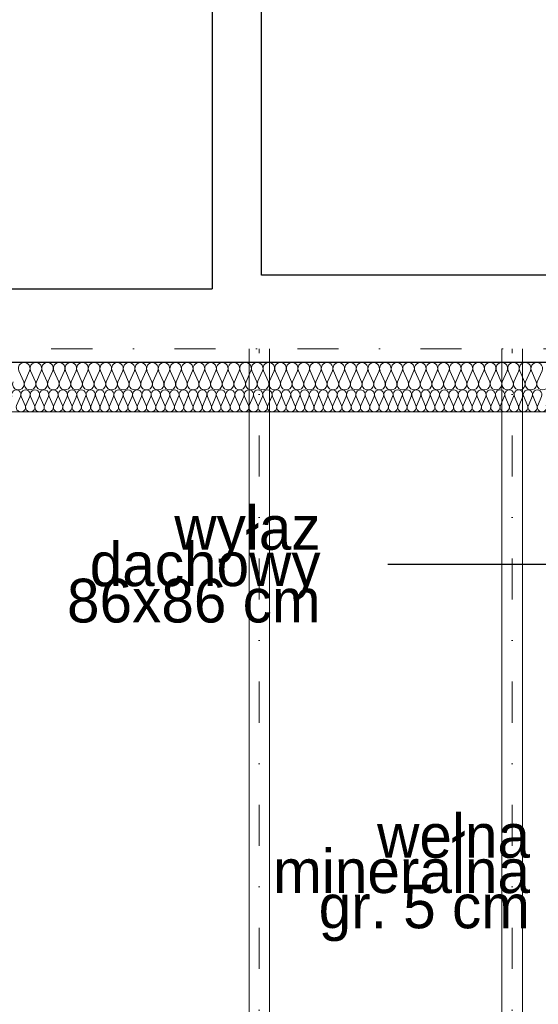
# Model space of a CAD drawing. Extents: x -613240 to -325500, y -25863 to 152403.
# Tile 192 of 254: x -422279 to -420382, y 96607 to 100206. Entities that reach past the tile are written whole.
import ezdxf

# ---------------------------------------------------------------- set-up
doc = ezdxf.new("R2010")
doc.units = 0
doc.header["$MEASUREMENT"] = 0
doc.linetypes.add('Dot & Dashed', pattern=[450, 150, -150, 0, -150])
doc.layers.add('Arch ocieplenie', color=7, linetype='Continuous')
for name, color, linetype, lineweight, true_color in [('Arch ocieplenie_Nr_Pióra__44', 7, 'Continuous', 13, 0x029e21), ('Arch wykończenie_Nr_Pióra__3', 7, 'Continuous', 18, 0xff6600), ('INWENT KONST. DREWNIANA_Nr_Pióra__2', 7, 'Continuous', 13, 0x7f7f7f)]:
    doc.layers.add(name, color=color, linetype=linetype, lineweight=lineweight, true_color=true_color)
for name, color, linetype, lineweight in [('Arch opisy_Nr_Pióra__21', 7, 'Continuous', 9), ('INWENT KONST. DREWNIANA_Nr_Pióra__21', 7, 'Continuous', 9), ('INWENT.ŚCIANY_Nr_Pióra__1', 7, 'Continuous', 25)]:
    doc.layers.add(name, color=color, linetype=linetype, lineweight=lineweight)
doc.styles.add('GENERATED_STYLE_4', font='txt')
doc.dimstyles.new('GENERATED_STYLE__9', dxfattribs={"dimtxt": 0.18, "dimasz": 109.44, "dimexe": 0.18, "dimexo": 0.0625, "dimgap": 0.09, "dimtad": 0, "dimtih": 1, "dimtoh": 1, "dimdec": 4, "dimzin": 0, "dimdsep": 46, "dimcen": 0.09, "dimadec": 0, "dimazin": 0, "dimtfac": 1, "dimtdec": 4, "dimtmove": 0, "dimatfit": 3, "dimldrblk": 'ARROWHEAD_11', "dimfxl": 0, "dimtolj": 1, "dimtzin": 0, "dimarcsym": 0})

# ---------------------------------------------------------------- blocks, each defined once
blk = doc.blocks.new('Izolacja cieplna 14_225', base_point=(-429844.9, 98852.6))
at = {"layer": 'Arch ocieplenie_Nr_Pióra__44', "linetype": 'Continuous'}
for p, q in [((-422289.8, 98796.4), (-422275.7, 98828.8)), ((-422272.8, 98828.8), (-422258.7, 98796.4)), ((-422255.8, 98796.4), (-422241.7, 98828.8)), ((-422238.8, 98828.8), (-422224.7, 98796.4)), ((-422221.8, 98796.4), (-422207.6, 98828.8)), ((-422204.8, 98828.8), (-422190.6, 98796.4)), ((-422187.8, 98796.4), (-422173.6, 98828.8)), ((-422170.8, 98828.8), (-422156.6, 98796.4)), ((-422153.7, 98796.4), (-422139.6, 98828.8)), ((-422136.7, 98828.8), (-422122.6, 98796.4)), ((-422119.7, 98796.4), (-422105.6, 98828.8)), ((-422102.7, 98828.8), (-422088.5, 98796.4)), ((-422085.7, 98796.4), (-422071.5, 98828.8)), ((-422068.7, 98828.8), (-422054.5, 98796.4)), ((-422051.7, 98796.4), (-422037.5, 98828.8)), ((-422034.7, 98828.8), (-422020.5, 98796.4)), ((-422017.6, 98796.4), (-422003.5, 98828.8)), ((-422000.6, 98828.8), (-421986.5, 98796.4)), ((-421983.6, 98796.4), (-421969.5, 98828.8)), ((-421966.6, 98828.8), (-421952.4, 98796.4)), ((-421949.6, 98796.4), (-421935.4, 98828.8)), ((-421932.6, 98828.8), (-421918.4, 98796.4)), ((-421915.6, 98796.4), (-421901.4, 98828.8)), ((-421898.6, 98828.8), (-421884.4, 98796.4)), ((-421881.5, 98796.4), (-421867.4, 98828.8)), ((-421864.5, 98828.8), (-421850.4, 98796.4)), ((-421847.5, 98796.4), (-421833.4, 98828.8)), ((-421830.5, 98828.8), (-421816.3, 98796.4)), ((-421813.5, 98796.4), (-421799.3, 98828.8)), ((-421796.5, 98828.8), (-421782.3, 98796.4)), ((-421779.5, 98796.4), (-421765.3, 98828.8)), ((-421762.4, 98828.8), (-421748.3, 98796.4)), ((-421745.4, 98796.4), (-421731.3, 98828.8)), ((-421728.4, 98828.8), (-421714.3, 98796.4)), ((-421711.4, 98796.4), (-421697.3, 98828.8)), ((-421694.4, 98828.8), (-421680.2, 98796.4)), ((-421677.4, 98796.4), (-421663.2, 98828.8)), ((-421660.4, 98828.8), (-421646.2, 98796.4)), ((-421643.4, 98796.4), (-421629.2, 98828.8)), ((-421626.3, 98828.8), (-421612.2, 98796.4)), ((-421609.3, 98796.4), (-421595.2, 98828.8)), ((-421592.3, 98828.8), (-421578.2, 98796.4)), ((-421575.3, 98796.4), (-421561.2, 98828.8)), ((-421558.3, 98828.8), (-421544.1, 98796.4)), ((-421541.3, 98796.4), (-421527.1, 98828.8)), ((-421524.3, 98828.8), (-421510.1, 98796.4)), ((-421507.3, 98796.4), (-421493.1, 98828.8)), ((-421490.2, 98828.8), (-421476.1, 98796.4)), ((-421473.2, 98796.4), (-421459.1, 98828.8)), ((-421456.2, 98828.8), (-421442.1, 98796.4)), ((-421439.2, 98796.4), (-421425.1, 98828.8)), ((-421422.2, 98828.8), (-421408, 98796.4)), ((-421405.2, 98796.4), (-421391, 98828.8)), ((-421388.2, 98828.8), (-421374, 98796.4)), ((-421371.2, 98796.4), (-421357, 98828.8)), ((-421354.1, 98828.8), (-421340, 98796.4)), ((-421337.1, 98796.4), (-421323, 98828.8)), ((-421320.1, 98828.8), (-421306, 98796.4)), ((-421303.1, 98796.4), (-421288.9, 98828.8)), ((-421286.1, 98828.8), (-421271.9, 98796.4)), ((-421269.1, 98796.4), (-421254.9, 98828.8)), ((-421252.1, 98828.8), (-421237.9, 98796.4)), ((-421235.1, 98796.4), (-421220.9, 98828.8)), ((-421218, 98828.8), (-421203.9, 98796.4)), ((-421201, 98796.4), (-421186.9, 98828.8)), ((-421184, 98828.8), (-421169.9, 98796.4)), ((-421167, 98796.4), (-421152.8, 98828.8)), ((-421150, 98828.8), (-421135.8, 98796.4)), ((-421133, 98796.4), (-421118.8, 98828.8)), ((-421116, 98828.8), (-421101.8, 98796.4)), ((-421098.9, 98796.4), (-421084.8, 98828.8)), ((-421081.9, 98828.8), (-421067.8, 98796.4)), ((-421064.9, 98796.4), (-421050.8, 98828.8)), ((-421047.9, 98828.8), (-421033.8, 98796.4)), ((-421030.9, 98796.4), (-421016.7, 98828.8)), ((-421013.9, 98828.8), (-420999.7, 98796.4)), ((-420996.9, 98796.4), (-420982.7, 98828.8)), ((-420979.9, 98828.8), (-420965.7, 98796.4)), ((-420962.8, 98796.4), (-420948.7, 98828.8)), ((-420945.8, 98828.8), (-420931.7, 98796.4)), ((-420928.8, 98796.4), (-420914.7, 98828.8)), ((-420911.8, 98828.8), (-420897.7, 98796.4)), ((-420894.8, 98796.4), (-420880.6, 98828.8)), ((-420877.8, 98828.8), (-420863.6, 98796.4)), ((-420860.8, 98796.4), (-420846.6, 98828.8)), ((-420843.8, 98828.8), (-420829.6, 98796.4)), ((-420826.7, 98796.4), (-420812.6, 98828.8)), ((-420809.7, 98828.8), (-420795.6, 98796.4)), ((-420792.7, 98796.4), (-420778.6, 98828.8)), ((-420775.7, 98828.8), (-420761.6, 98796.4)), ((-420758.7, 98796.4), (-420744.5, 98828.8)), ((-420741.7, 98828.8), (-420727.5, 98796.4)), ((-420724.7, 98796.4), (-420710.5, 98828.8)), ((-420707.7, 98828.8), (-420693.5, 98796.4)), ((-420690.6, 98796.4), (-420676.5, 98828.8)), ((-420673.6, 98828.8), (-420659.5, 98796.4)), ((-420656.6, 98796.4), (-420642.5, 98828.8)), ((-420639.6, 98828.8), (-420625.4, 98796.4)), ((-420622.6, 98796.4), (-420608.4, 98828.8)), ((-420605.6, 98828.8), (-420591.4, 98796.4)), ((-420588.6, 98796.4), (-420574.4, 98828.8)), ((-420571.6, 98828.8), (-420557.4, 98796.4)), ((-420554.5, 98796.4), (-420540.4, 98828.8)), ((-420537.5, 98828.8), (-420523.4, 98796.4)), ((-420520.5, 98796.4), (-420506.4, 98828.8)), ((-420503.5, 98828.8), (-420489.3, 98796.4)), ((-420486.5, 98796.4), (-420472.3, 98828.8)), ((-420469.5, 98828.8), (-420455.3, 98796.4)), ((-420452.5, 98796.4), (-420438.3, 98828.8)), ((-420435.5, 98828.8), (-420421.3, 98796.4)), ((-420418.4, 98796.4), (-420404.3, 98828.8)), ((-420401.4, 98828.8), (-420387.3, 98796.4)), ((-420384.4, 98796.4), (-420370.3, 98828.8))]:
    blk.add_line(p, q, dxfattribs=at)
for centre, start_param, end_param in [((-422291.3, 98835.6), 4.299595, 8.266774), ((-422257.2, 98835.6), 4.299595, 8.266774), ((-422223.2, 98835.6), 4.299595, 8.266774), ((-422189.2, 98835.6), 4.299595, 8.266774), ((-422155.2, 98835.6), 4.299595, 8.266774), ((-422121.1, 98835.6), 4.299595, 8.266774), ((-422087.1, 98835.6), 4.299595, 8.266774), ((-422053.1, 98835.6), 4.299595, 8.266774), ((-422019.1, 98835.6), 4.299595, 8.266774), ((-421985, 98835.6), 4.299595, 8.266774), ((-421951, 98835.6), 4.299595, 8.266774), ((-421917, 98835.6), 4.299595, 8.266774), ((-421883, 98835.6), 4.299595, 8.266774), ((-421848.9, 98835.6), 4.299595, 8.266774), ((-421814.9, 98835.6), 4.299595, 8.266774), ((-421780.9, 98835.6), 4.299595, 8.266774), ((-421746.9, 98835.6), 4.299595, 8.266774), ((-421712.8, 98835.6), 4.299595, 8.266774), ((-421678.8, 98835.6), 4.299595, 8.266774), ((-421644.8, 98835.6), 4.299595, 8.266774), ((-421610.8, 98835.6), 4.299595, 8.266774), ((-421576.7, 98835.6), 4.299595, 8.266774), ((-421542.7, 98835.6), 4.299595, 8.266774), ((-421508.7, 98835.6), 4.299595, 8.266774), ((-421474.7, 98835.6), 4.299595, 8.266774), ((-421440.6, 98835.6), 4.299595, 8.266774), ((-421406.6, 98835.6), 4.299595, 8.266774), ((-421372.6, 98835.6), 4.299595, 8.266774), ((-421338.6, 98835.6), 4.299595, 8.266774), ((-421304.5, 98835.6), 4.299595, 8.266774), ((-421270.5, 98835.6), 4.299595, 8.266774), ((-421236.5, 98835.6), 4.299595, 8.266774), ((-421202.5, 98835.6), 4.299595, 8.266774), ((-421168.4, 98835.6), 4.299595, 8.266774), ((-421134.4, 98835.6), 4.299595, 8.266774), ((-421100.4, 98835.6), 4.299595, 8.266774), ((-421066.4, 98835.6), 4.299595, 8.266774), ((-421032.3, 98835.6), 4.299595, 8.266774), ((-420998.3, 98835.6), 4.299595, 8.266774), ((-420964.3, 98835.6), 4.299595, 8.266774), ((-420930.3, 98835.6), 4.299595, 8.266774), ((-420896.2, 98835.6), 4.299595, 8.266774), ((-420862.2, 98835.6), 4.299595, 8.266774), ((-420828.2, 98835.6), 4.299595, 8.266774), ((-420794.1, 98835.6), 4.299595, 8.266774), ((-420760.1, 98835.6), 4.299595, 8.266774), ((-420726.1, 98835.6), 4.299595, 8.266774), ((-420692.1, 98835.6), 4.299595, 8.266774), ((-420658, 98835.6), 4.299595, 8.266774), ((-420624, 98835.6), 4.299595, 8.266774), ((-420590, 98835.6), 4.299595, 8.266774), ((-420556, 98835.6), 4.299595, 8.266774), ((-420521.9, 98835.6), 4.299595, 8.266774), ((-420487.9, 98835.6), 4.299595, 8.266774), ((-420453.9, 98835.6), 4.299595, 8.266774), ((-420419.9, 98835.6), 4.299595, 8.266774), ((-420385.8, 98835.6), 4.299595, 8.266774), ((-422274.3, 98789.6), 1.158003, 5.125183), ((-422240.2, 98789.6), 1.158003, 5.125183), ((-422206.2, 98789.6), 1.158003, 5.125183), ((-422172.2, 98789.6), 1.158003, 5.125183), ((-422138.2, 98789.6), 1.158003, 5.125183), ((-422104.1, 98789.6), 1.158003, 5.125183), ((-422070.1, 98789.6), 1.158003, 5.125183), ((-422036.1, 98789.6), 1.158003, 5.125183), ((-422002.1, 98789.6), 1.158003, 5.125183), ((-421968, 98789.6), 1.158003, 5.125183), ((-421934, 98789.6), 1.158003, 5.125183), ((-421900, 98789.6), 1.158003, 5.125183), ((-421866, 98789.6), 1.158003, 5.125183), ((-421831.9, 98789.6), 1.158003, 5.125183), ((-421797.9, 98789.6), 1.158003, 5.125183), ((-421763.9, 98789.6), 1.158003, 5.125183), ((-421729.9, 98789.6), 1.158003, 5.125183), ((-421695.8, 98789.6), 1.158003, 5.125183), ((-421661.8, 98789.6), 1.158003, 5.125183), ((-421627.8, 98789.6), 1.158003, 5.125183), ((-421593.7, 98789.6), 1.158003, 5.125183), ((-421559.7, 98789.6), 1.158003, 5.125183), ((-421525.7, 98789.6), 1.158003, 5.125183), ((-421491.7, 98789.6), 1.158003, 5.125183), ((-421457.6, 98789.6), 1.158003, 5.125183), ((-421423.6, 98789.6), 1.158003, 5.125183), ((-421389.6, 98789.6), 1.158003, 5.125183), ((-421355.6, 98789.6), 1.158003, 5.125183), ((-421321.5, 98789.6), 1.158003, 5.125183), ((-421287.5, 98789.6), 1.158003, 5.125183), ((-421253.5, 98789.6), 1.158003, 5.125183), ((-421219.5, 98789.6), 1.158003, 5.125183), ((-421185.4, 98789.6), 1.158003, 5.125183), ((-421151.4, 98789.6), 1.158003, 5.125183), ((-421117.4, 98789.6), 1.158003, 5.125183), ((-421083.4, 98789.6), 1.158003, 5.125183), ((-421049.3, 98789.6), 1.158003, 5.125183), ((-421015.3, 98789.6), 1.158003, 5.125183), ((-420981.3, 98789.6), 1.158003, 5.125183), ((-420947.3, 98789.6), 1.158003, 5.125183), ((-420913.2, 98789.6), 1.158003, 5.125183), ((-420879.2, 98789.6), 1.158003, 5.125183), ((-420845.2, 98789.6), 1.158003, 5.125183), ((-420811.2, 98789.6), 1.158003, 5.125183), ((-420777.1, 98789.6), 1.158003, 5.125183), ((-420743.1, 98789.6), 1.158003, 5.125183), ((-420709.1, 98789.6), 1.158003, 5.125183), ((-420675.1, 98789.6), 1.158003, 5.125183), ((-420641, 98789.6), 1.158003, 5.125183), ((-420607, 98789.6), 1.158003, 5.125183), ((-420573, 98789.6), 1.158003, 5.125183), ((-420539, 98789.6), 1.158003, 5.125183), ((-420504.9, 98789.6), 1.158003, 5.125183), ((-420470.9, 98789.6), 1.158003, 5.125183), ((-420436.9, 98789.6), 1.158003, 5.125183), ((-420402.9, 98789.6), 1.158003, 5.125183), ((-420368.8, 98789.6), 1.158003, 5.125183)]:
    blk.add_ellipse(centre, major_axis=(0, 17), ratio=0.999906, start_param=start_param, end_param=end_param, dxfattribs=at)
blk = doc.blocks.new('Izolacja cieplna 14_226', base_point=(-419194.9, 98952.6))
at = {"layer": 'Arch ocieplenie_Nr_Pióra__44', "linetype": 'Continuous'}
for p, q in [((-422263.9, 98882.4), (-422281.7, 98922.8)), ((-422242.6, 98922.8), (-422260.4, 98882.4)), ((-422221.3, 98882.4), (-422239.1, 98922.8)), ((-422200, 98922.8), (-422217.8, 98882.4)), ((-422178.7, 98882.4), (-422196.5, 98922.8)), ((-422157.4, 98922.8), (-422175.2, 98882.4)), ((-422136.1, 98882.4), (-422153.9, 98922.8)), ((-422114.8, 98922.8), (-422132.6, 98882.4)), ((-422093.5, 98882.4), (-422111.3, 98922.8)), ((-422072.2, 98922.8), (-422090, 98882.4)), ((-422050.9, 98882.4), (-422068.7, 98922.8)), ((-422029.6, 98922.8), (-422047.4, 98882.4)), ((-422008.3, 98882.4), (-422026.1, 98922.8)), ((-421987, 98922.8), (-422004.8, 98882.4)), ((-421965.7, 98882.4), (-421983.5, 98922.8)), ((-421944.4, 98922.8), (-421962.2, 98882.4)), ((-421923.1, 98882.4), (-421940.9, 98922.8)), ((-421901.8, 98922.8), (-421919.6, 98882.4)), ((-421880.5, 98882.4), (-421898.3, 98922.8)), ((-421859.2, 98922.8), (-421877, 98882.4)), ((-421837.9, 98882.4), (-421855.7, 98922.8)), ((-421816.6, 98922.8), (-421834.4, 98882.4)), ((-421795.3, 98882.4), (-421813.1, 98922.8)), ((-421774, 98922.8), (-421791.8, 98882.4)), ((-421752.7, 98882.4), (-421770.5, 98922.8)), ((-421731.4, 98922.8), (-421749.2, 98882.4)), ((-421710.1, 98882.4), (-421727.9, 98922.8)), ((-421688.8, 98922.8), (-421706.6, 98882.4)), ((-421667.5, 98882.4), (-421685.3, 98922.8)), ((-421646.2, 98922.8), (-421664, 98882.4)), ((-421624.9, 98882.4), (-421642.7, 98922.8)), ((-421603.6, 98922.8), (-421621.4, 98882.4)), ((-421582.3, 98882.4), (-421600.1, 98922.8)), ((-421561, 98922.8), (-421578.8, 98882.4)), ((-421539.7, 98882.4), (-421557.5, 98922.8)), ((-421518.4, 98922.8), (-421536.2, 98882.4)), ((-421497.1, 98882.4), (-421514.9, 98922.8)), ((-421475.8, 98922.8), (-421493.6, 98882.4)), ((-421454.5, 98882.4), (-421472.3, 98922.8)), ((-421433.2, 98922.8), (-421451, 98882.4)), ((-421411.9, 98882.4), (-421429.7, 98922.8)), ((-421390.6, 98922.8), (-421408.4, 98882.4)), ((-421369.3, 98882.4), (-421387.1, 98922.8)), ((-421348, 98922.8), (-421365.8, 98882.4)), ((-421326.7, 98882.4), (-421344.5, 98922.8)), ((-421305.4, 98922.8), (-421323.2, 98882.4)), ((-421284.1, 98882.4), (-421301.9, 98922.8)), ((-421262.8, 98922.8), (-421280.6, 98882.4)), ((-421241.5, 98882.4), (-421259.3, 98922.8)), ((-421220.2, 98922.8), (-421238, 98882.4)), ((-421198.9, 98882.4), (-421216.7, 98922.8)), ((-421177.6, 98922.8), (-421195.4, 98882.4)), ((-421156.3, 98882.4), (-421174.1, 98922.8)), ((-421135, 98922.8), (-421152.8, 98882.4)), ((-421113.7, 98882.4), (-421131.5, 98922.8)), ((-421092.4, 98922.8), (-421110.2, 98882.4)), ((-421071.1, 98882.4), (-421088.9, 98922.8)), ((-421049.8, 98922.8), (-421067.6, 98882.4)), ((-421028.5, 98882.4), (-421046.3, 98922.8)), ((-421007.2, 98922.8), (-421025, 98882.4)), ((-420985.9, 98882.4), (-421003.7, 98922.8)), ((-420964.6, 98922.8), (-420982.4, 98882.4)), ((-420943.3, 98882.4), (-420961.1, 98922.8)), ((-420922, 98922.8), (-420939.8, 98882.4)), ((-420900.7, 98882.4), (-420918.5, 98922.8)), ((-420879.4, 98922.8), (-420897.2, 98882.4)), ((-420858.1, 98882.4), (-420875.9, 98922.8)), ((-420836.8, 98922.8), (-420854.6, 98882.4)), ((-420815.5, 98882.4), (-420833.3, 98922.8)), ((-420794.2, 98922.8), (-420812, 98882.4)), ((-420772.9, 98882.4), (-420790.7, 98922.8)), ((-420751.6, 98922.8), (-420769.4, 98882.4)), ((-420730.3, 98882.4), (-420748.1, 98922.8)), ((-420709, 98922.8), (-420726.8, 98882.4)), ((-420687.7, 98882.4), (-420705.5, 98922.8)), ((-420666.4, 98922.8), (-420684.2, 98882.4)), ((-420645.1, 98882.4), (-420662.9, 98922.8)), ((-420623.8, 98922.8), (-420641.6, 98882.4)), ((-420602.5, 98882.4), (-420620.3, 98922.8)), ((-420581.2, 98922.8), (-420599, 98882.4)), ((-420559.9, 98882.4), (-420577.7, 98922.8)), ((-420538.6, 98922.8), (-420556.4, 98882.4)), ((-420517.3, 98882.4), (-420535.1, 98922.8)), ((-420496, 98922.8), (-420513.8, 98882.4)), ((-420474.7, 98882.4), (-420492.5, 98922.8)), ((-420453.4, 98922.8), (-420471.2, 98882.4)), ((-420432.1, 98882.4), (-420449.9, 98922.8)), ((-420410.8, 98922.8), (-420428.6, 98882.4)), ((-420389.5, 98882.4), (-420407.3, 98922.8)), ((-420368.2, 98922.8), (-420386, 98882.4))]:
    blk.add_line(p, q, dxfattribs=at)
for centre, start_param, end_param in [((-422262.1, 98931.3), 2.7288, 6.695979), ((-422219.5, 98931.3), 2.7288, 6.695979), ((-422176.9, 98931.3), 2.7288, 6.695979), ((-422134.3, 98931.3), 2.7288, 6.695979), ((-422091.7, 98931.3), 2.7288, 6.695979), ((-422049.1, 98931.3), 2.7288, 6.695979), ((-422006.5, 98931.3), 2.7288, 6.695979), ((-421963.9, 98931.3), 2.7288, 6.695979), ((-421921.3, 98931.3), 2.7288, 6.695979), ((-421878.7, 98931.3), 2.7288, 6.695979), ((-421836.1, 98931.3), 2.7288, 6.695979), ((-421793.5, 98931.3), 2.7288, 6.695979), ((-421750.9, 98931.3), 2.7288, 6.695979), ((-421708.3, 98931.3), 2.7288, 6.695979), ((-421665.7, 98931.3), 2.7288, 6.695979), ((-421623.1, 98931.3), 2.7288, 6.695979), ((-421580.5, 98931.3), 2.7288, 6.695979), ((-421537.9, 98931.3), 2.7288, 6.695979), ((-421495.3, 98931.3), 2.7288, 6.695979), ((-421452.7, 98931.3), 2.7288, 6.695979), ((-421410.1, 98931.3), 2.7288, 6.695979), ((-421367.5, 98931.3), 2.7288, 6.695979), ((-421324.9, 98931.3), 2.7288, 6.695979), ((-421282.3, 98931.3), 2.7288, 6.695979), ((-421239.7, 98931.3), 2.7288, 6.695979), ((-421197.1, 98931.3), 2.7288, 6.695979), ((-421154.5, 98931.3), 2.7288, 6.695979), ((-421111.9, 98931.3), 2.7288, 6.695979), ((-421069.3, 98931.3), 2.7288, 6.695979), ((-421026.7, 98931.3), 2.7288, 6.695979), ((-420984.1, 98931.3), 2.7288, 6.695979), ((-420941.5, 98931.3), 2.7288, 6.695979), ((-420898.9, 98931.3), 2.7288, 6.695979), ((-420856.3, 98931.3), 2.7288, 6.695979), ((-420813.7, 98931.3), 2.7288, 6.695979), ((-420771.1, 98931.3), 2.7288, 6.695979), ((-420728.5, 98931.3), 2.7288, 6.695979), ((-420685.9, 98931.3), 2.7288, 6.695979), ((-420643.3, 98931.3), 2.7288, 6.695979), ((-420600.7, 98931.3), 2.7288, 6.695979), ((-420558.1, 98931.3), 2.7288, 6.695979), ((-420515.5, 98931.3), 2.7288, 6.695979), ((-420472.9, 98931.3), 2.7288, 6.695979), ((-420430.3, 98931.3), 2.7288, 6.695979), ((-420387.7, 98931.3), 2.7288, 6.695979), ((-422283.4, 98873.9), 5.870392, 9.837571), ((-422240.8, 98873.9), 5.870392, 9.837571), ((-422198.2, 98873.9), 5.870392, 9.837571), ((-422155.6, 98873.9), 5.870392, 9.837571), ((-422113, 98873.9), 5.870392, 9.837571), ((-422070.4, 98873.9), 5.870392, 9.837571), ((-422027.8, 98873.9), 5.870392, 9.837571), ((-421985.2, 98873.9), 5.870392, 9.837571), ((-421942.6, 98873.9), 5.870392, 9.837571), ((-421900, 98873.9), 5.870392, 9.837571), ((-421857.4, 98873.9), 5.870392, 9.837571), ((-421814.8, 98873.9), 5.870392, 9.837571), ((-421772.2, 98873.9), 5.870392, 9.837571), ((-421729.6, 98873.9), 5.870392, 9.837571), ((-421687, 98873.9), 5.870392, 9.837571), ((-421644.4, 98873.9), 5.870392, 9.837571), ((-421601.8, 98873.9), 5.870392, 9.837571), ((-421559.2, 98873.9), 5.870392, 9.837571), ((-421516.6, 98873.9), 5.870392, 9.837571), ((-421474, 98873.9), 5.870392, 9.837571), ((-421431.4, 98873.9), 5.870392, 9.837571), ((-421388.8, 98873.9), 5.870392, 9.837571), ((-421346.2, 98873.9), 5.870392, 9.837571), ((-421303.6, 98873.9), 5.870392, 9.837571), ((-421261, 98873.9), 5.870392, 9.837571), ((-421218.4, 98873.9), 5.870392, 9.837571), ((-421175.8, 98873.9), 5.870392, 9.837571), ((-421133.2, 98873.9), 5.870392, 9.837571), ((-421090.6, 98873.9), 5.870392, 9.837571), ((-421048, 98873.9), 5.870392, 9.837571), ((-421005.4, 98873.9), 5.870392, 9.837571), ((-420962.8, 98873.9), 5.870392, 9.837571), ((-420920.2, 98873.9), 5.870392, 9.837571), ((-420877.6, 98873.9), 5.870392, 9.837571), ((-420835, 98873.9), 5.870392, 9.837571), ((-420792.4, 98873.9), 5.870392, 9.837571), ((-420749.8, 98873.9), 5.870392, 9.837571), ((-420707.2, 98873.9), 5.870392, 9.837571), ((-420664.6, 98873.9), 5.870392, 9.837571), ((-420622, 98873.9), 5.870392, 9.837571), ((-420579.4, 98873.9), 5.870392, 9.837571), ((-420536.8, 98873.9), 5.870392, 9.837571), ((-420494.2, 98873.9), 5.870392, 9.837571), ((-420451.6, 98873.9), 5.870392, 9.837571), ((-420409, 98873.9), 5.870392, 9.837571), ((-420366.4, 98873.9), 5.870392, 9.837571)]:
    blk.add_ellipse(centre, major_axis=(-21.3, 0), ratio=0.998489, start_param=start_param, end_param=end_param, dxfattribs=at)
blk = doc.blocks.new('ARROWHEAD_11')
at = {"color": 0, "linetype": 'Continuous', "lineweight": 0}
blk.add_line((0, 0), (-1, 0), dxfattribs=at)
at = {"color": 0, "linetype": 'Continuous', "lineweight": 0, "const_width": 0.25, "flags": 128}
blk.add_lwpolyline([(-0.125, 0, 1), (0.125, 0, 1)], format="xyb", close=True, dxfattribs=at)

msp = doc.modelspace()

# ---------------------------------------------------------------- linework, layer by layer
at = {"layer": 'Arch wykończenie_Nr_Pióra__3', "linetype": 'Continuous'}
msp.add_line((-419244.9, 98772.6), (-429794.9, 98772.6), dxfattribs=at)
at = {"layer": 'INWENT KONST. DREWNIANA_Nr_Pióra__2', "linetype": 'Continuous'}
for p, q in [((-421439.9, 95132.6), (-421439.9, 99002.6)), ((-421364.9, 95132.6), (-421364.9, 99002.6)), ((-420514.9, 95132.6), (-420514.9, 99002.6)), ((-420439.9, 95132.6), (-420439.9, 99002.6))]:
    msp.add_line(p, q, dxfattribs=at)
at = {"layer": 'INWENT KONST. DREWNIANA_Nr_Pióra__21', "linetype": 'Dot & Dashed'}
for p, q in [((-430714.9, 99002.6), (-414324.9, 99002.6)), ((-421402.4, 94485.7), (-421402.4, 99002.6)), ((-420477.4, 94485.7), (-420477.4, 99002.6))]:
    msp.add_line(p, q, dxfattribs=at)
at = {"layer": 'INWENT.ŚCIANY_Nr_Pióra__1', "linetype": 'Continuous'}
for p, q in [((-421574.9, 102712.6), (-421574.9, 99222.6)), ((-421394.9, 99272.6), (-421394.9, 102452.6)), ((-418554.9, 99272.6), (-421394.9, 99272.6)), ((-429834.9, 99222.6), (-421574.9, 99222.6)), ((-419194.9, 98952.6), (-429844.9, 98952.6))]:
    msp.add_line(p, q, dxfattribs=at)

# ---------------------------------------------------------------- block references
at = {"layer": 'Arch ocieplenie', "color": 104, "linetype": 'Continuous', "lineweight": 13, "true_color": 0x029e21}
for name, p in [('Izolacja cieplna 14_226', (-419194.9, 98952.6)), ('Izolacja cieplna 14_225', (-429844.9, 98852.6))]:
    msp.add_blockref(name, p, dxfattribs=at)

# ---------------------------------------------------------------- texts
at = {"layer": 'Arch opisy_Nr_Pióra__21', "linetype": 'Continuous', "char_height": 160, "attachment_point": 6, "style": 'GENERATED_STYLE_4'}
for s, insert, width, line_spacing_factor in [('{wyłaz dachowy 86x86 cm}', (-421178.1, 98214.5), 1392.707, 0.498268), ('{wełna mineralna\\Pgr. 5 cm}', (-420412.5, 97069.8), 1341.75, 0.483435)]:
    msp.add_mtext(s, dxfattribs=dict(at, insert=insert, width=width, line_spacing_factor=line_spacing_factor))

# ---------------------------------------------------------------- leaders
at = {"layer": 'Arch opisy_Nr_Pióra__21', "linetype": 'Continuous', "annotation_type": 0, "has_hookline": 1, "hookline_direction": 1}
for points, text_width in [([(-420087.3, 98215), (-420932.8, 98215)], 1211.4), ([(-419244.9, 97092.6), (-420111.6, 97092.6)], 1104.8)]:
    msp.add_leader(points, dimstyle='GENERATED_STYLE__9', dxfattribs=dict(at, text_width=text_width))

doc.saveas('drawing.dxf')
